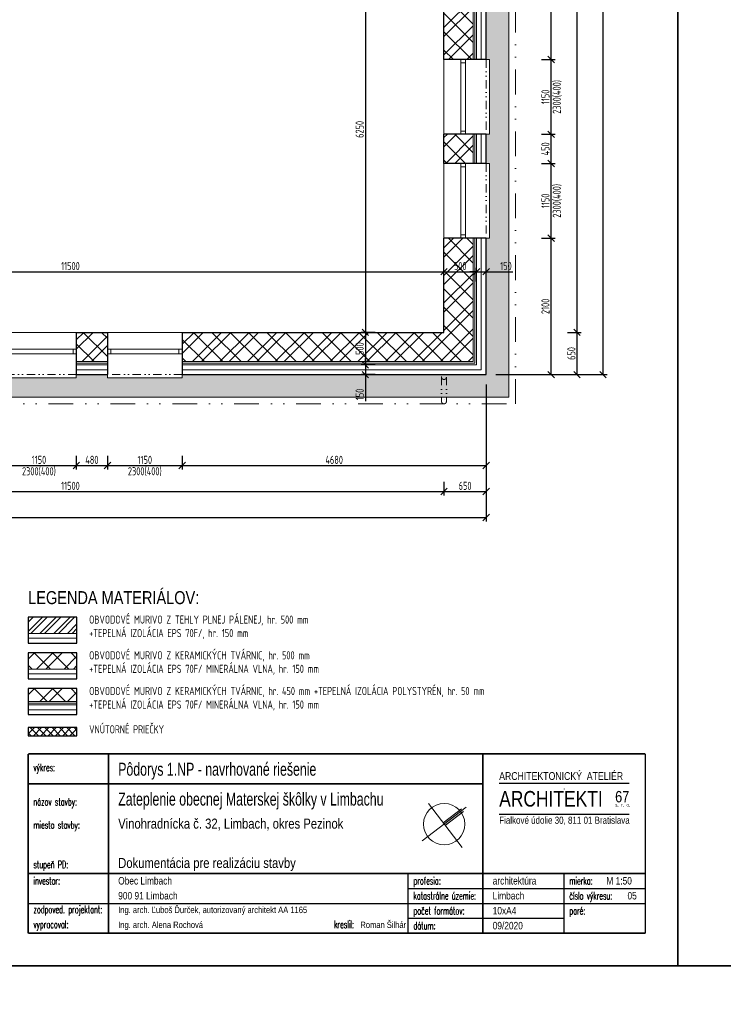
# Model space of a CAD drawing. Header units: millimetres. Extents: x -66400 to 220000, y -39950 to 48800.
# Tile 17 of 48: x 38969 to 49800, y -9844 to 5314. Entities that reach past the tile are written whole.
import ezdxf

# ---------------------------------------------------------------- set-up
doc = ezdxf.new("R2010")
doc.units = ezdxf.units.MM
doc.linetypes.add('DIVIDE', pattern=[31.75, 12.7, -6.35, 0, -6.35, 0, -6.35])
doc.layers.get('Defpoints').update_dxf_attribs({"color": 161})
for name, color, linetype, lineweight in [('A koty', 7, 'Continuous', 5), ('A nad', 7, 'DIVIDE', 9), ('A okná-dvere', 144, 'Continuous', 9), ('A steny', 30, 'Continuous', 30), ('A tenkeciary', 8, 'Continuous', 9), ('A tepel.izolacia', 7, 'BATTING', 5), ('stamp', 1, 'Continuous', 5)]:
    doc.layers.add(name, color=color, linetype=linetype, lineweight=lineweight)
doc.layers.add('A srafy', color=7, linetype='Continuous', lineweight=5, true_color=0x7a7a7a)
doc.styles.add('ARIAL', font='arial.ttf', dxfattribs={"height": 2})
doc.styles.add('ISOCP', font='isocp.shx', dxfattribs={"width": 0.8})
doc.styles.add('SIM', font='simplex.shx', dxfattribs={"width": 0.6, "height": 250})
doc.styles.add('TUCNE', font='txt', dxfattribs={"width": 0.7, "height": 600})
doc.linetypes.add('BATTING', pattern='A,0.00254,-2.54,[134,ltypeshp.shx,S=2.54,R=0,X=-2.54,Y=0],-5.08,[134,ltypeshp.shx,S=2.54,R=180,X=2.54,Y=0],-2.54', length=10.16254)
doc.dimstyles.new('50', dxfattribs={"dimscale": 50, "dimtxt": 2.5, "dimasz": 2, "dimexe": 1.25, "dimexo": 3, "dimgap": 0.5, "dimtad": 1, "dimdec": 0, "dimrnd": 5, "dimtxsty": 'ISOCP', "dimblk": 'OBLIQUE', "dimcen": 1.4, "dimclrd": 256, "dimclre": 256, "dimclrt": 256, "dimadec": 0, "dimazin": 0, "dimtfac": 1, "dimtdec": 0, "dimtix": 1, "dimtmove": 2, "dimatfit": 0, "dimfxl": 0, "dimarcsym": 0})
pattern_1 = [(45, (1e-11, 0), (-212.132, 212.132), []), (45, (141.42, 0), (-212.132, 212.132), []), (135, (1e-11, 0), (-141.42136, -141.42136), [])]

# ---------------------------------------------------------------- blocks, each defined once
blk = doc.blocks.new('_Oblique')
at = {"color": 0, "linetype": 'ByBlock', "lineweight": -2}
blk.add_line((-0.5, -0.5), (0.5, 0.5), dxfattribs=at)
blk = doc.blocks.new('*D243')
at = {"layer": 'A koty', "lineweight": -2, "transparency": 16777216}
for p, q in [((38690, -1400), (38690, -1612.5)), ((39840, -1400), (39840, -1612.5)), ((38690, -1550), (39840, -1550))]:
    blk.add_line(p, q, dxfattribs=at)
at = {"layer": 'Defpoints', "color": 0, "transparency": 16777216}
for p in [(38690, -150), (39840, -150), (39840, -1550)]:
    blk.add_point(p, dxfattribs=at)
at = {"layer": 'A koty', "lineweight": -2, "transparency": 16777216, "xscale": 100, "yscale": 100, "zscale": 100, "rotation": 180}
blk.add_blockref('_Oblique', (38690, -1550), dxfattribs=at)
at = {"layer": 'A koty', "lineweight": -2, "transparency": 16777216, "xscale": 100, "yscale": 100, "zscale": 100}
blk.add_blockref('_Oblique', (39840, -1550), dxfattribs=at)
at = {"layer": 'A koty', "transparency": 16777216, "char_height": 125, "attachment_point": 5, "style": 'ISOCP'}
for s, insert in [('1150', (39265, -1462.5)), ('2300(400)', (39265, -1643.75))]:
    blk.add_mtext(s, dxfattribs=dict(at, insert=insert))
blk = doc.blocks.new('*D244')
at = {"layer": 'A koty', "lineweight": -2, "transparency": 16777216}
for p, q in [((39840, -1400), (39840, -1612.5)), ((40320, -1400), (40320, -1612.5)), ((39840, -1550), (40320, -1550))]:
    blk.add_line(p, q, dxfattribs=at)
at = {"layer": 'Defpoints', "color": 0, "transparency": 16777216}
for p in [(39840, -150), (40320, -150), (40320, -1550)]:
    blk.add_point(p, dxfattribs=at)
at = {"layer": 'A koty', "lineweight": -2, "transparency": 16777216, "xscale": 100, "yscale": 100, "zscale": 100, "rotation": 180}
blk.add_blockref('_Oblique', (39840, -1550), dxfattribs=at)
at = {"layer": 'A koty', "lineweight": -2, "transparency": 16777216, "xscale": 100, "yscale": 100, "zscale": 100}
blk.add_blockref('_Oblique', (40320, -1550), dxfattribs=at)
at = {"layer": 'A koty', "transparency": 16777216, "insert": (40080, -1462.5), "char_height": 125, "attachment_point": 5, "style": 'ISOCP'}
blk.add_mtext('480', dxfattribs=at)
blk = doc.blocks.new('*D245')
at = {"layer": 'A koty', "lineweight": -2, "transparency": 16777216}
for p, q in [((40320, -1400), (40320, -1612.5)), ((41470, -1400), (41470, -1612.5)), ((40320, -1550), (41470, -1550))]:
    blk.add_line(p, q, dxfattribs=at)
at = {"layer": 'Defpoints', "color": 0, "transparency": 16777216}
for p in [(40320, -150), (41470, -150), (41470, -1550)]:
    blk.add_point(p, dxfattribs=at)
at = {"layer": 'A koty', "lineweight": -2, "transparency": 16777216, "xscale": 100, "yscale": 100, "zscale": 100, "rotation": 180}
blk.add_blockref('_Oblique', (40320, -1550), dxfattribs=at)
at = {"layer": 'A koty', "lineweight": -2, "transparency": 16777216, "xscale": 100, "yscale": 100, "zscale": 100}
blk.add_blockref('_Oblique', (41470, -1550), dxfattribs=at)
at = {"layer": 'A koty', "transparency": 16777216, "char_height": 125, "attachment_point": 5, "style": 'ISOCP'}
for s, insert in [('1150', (40895, -1462.5)), ('2300(400)', (40895, -1643.75))]:
    blk.add_mtext(s, dxfattribs=dict(at, insert=insert))
blk = doc.blocks.new('*D246')
at = {"layer": 'A koty', "lineweight": -2, "transparency": 16777216}
for p, q in [((41470, -1400), (41470, -1612.5)), ((46150, -1400), (46150, -1612.5)), ((41470, -1550), (46150, -1550))]:
    blk.add_line(p, q, dxfattribs=at)
at = {"layer": 'Defpoints', "color": 0, "transparency": 16777216}
for p in [(41470, -150), (46150, -150), (46150, -1550)]:
    blk.add_point(p, dxfattribs=at)
at = {"layer": 'A koty', "lineweight": -2, "transparency": 16777216, "xscale": 100, "yscale": 100, "zscale": 100, "rotation": 180}
blk.add_blockref('_Oblique', (41470, -1550), dxfattribs=at)
at = {"layer": 'A koty', "lineweight": -2, "transparency": 16777216, "xscale": 100, "yscale": 100, "zscale": 100}
blk.add_blockref('_Oblique', (46150, -1550), dxfattribs=at)
at = {"layer": 'A koty', "transparency": 16777216, "insert": (43810, -1462.5), "char_height": 125, "attachment_point": 5, "style": 'ISOCP'}
blk.add_mtext('4680', dxfattribs=at)
blk = doc.blocks.new('*D249')
at = {"layer": 'A koty', "lineweight": -2, "transparency": 16777216}
for p, q in [((34000, -1800), (34000, -2012.5)), ((45500, -1800), (45500, -2012.5)), ((34000, -1950), (45500, -1950))]:
    blk.add_line(p, q, dxfattribs=at)
at = {"layer": 'Defpoints', "color": 0, "transparency": 16777216}
for p in [(45500, 500), (34000, 0), (45500, -1950)]:
    blk.add_point(p, dxfattribs=at)
at = {"layer": 'A koty', "lineweight": -2, "transparency": 16777216, "xscale": 100, "yscale": 100, "zscale": 100, "rotation": 180}
blk.add_blockref('_Oblique', (34000, -1950), dxfattribs=at)
at = {"layer": 'A koty', "lineweight": -2, "transparency": 16777216, "xscale": 100, "yscale": 100, "zscale": 100}
blk.add_blockref('_Oblique', (45500, -1950), dxfattribs=at)
at = {"layer": 'A koty', "transparency": 16777216, "insert": (39750, -1862.5), "char_height": 125, "attachment_point": 5, "style": 'ISOCP'}
blk.add_mtext('11500', dxfattribs=at)
blk = doc.blocks.new('*D250')
at = {"layer": 'A koty', "lineweight": -2, "transparency": 16777216}
for p, q in [((45500, -1800), (45500, -2012.5)), ((46150, -1800), (46150, -2012.5)), ((45500, -1950), (46150, -1950))]:
    blk.add_line(p, q, dxfattribs=at)
at = {"layer": 'Defpoints', "color": 0, "transparency": 16777216}
for p in [(45500, 500), (46150, -150), (46150, -1950)]:
    blk.add_point(p, dxfattribs=at)
at = {"layer": 'A koty', "lineweight": -2, "transparency": 16777216, "xscale": 100, "yscale": 100, "zscale": 100, "rotation": 180}
blk.add_blockref('_Oblique', (45500, -1950), dxfattribs=at)
at = {"layer": 'A koty', "lineweight": -2, "transparency": 16777216, "xscale": 100, "yscale": 100, "zscale": 100}
blk.add_blockref('_Oblique', (46150, -1950), dxfattribs=at)
at = {"layer": 'A koty', "transparency": 16777216, "insert": (45825, -1862.5), "char_height": 125, "attachment_point": 5, "style": 'ISOCP'}
blk.add_mtext('650', dxfattribs=at)
blk = doc.blocks.new('*D251')
at = {"layer": 'A koty', "lineweight": -2, "transparency": 16777216}
for p, q in [((-150, -300), (-150, -2412)), ((46149, -300), (46149, -2412)), ((-150, -2350), (46149, -2350))]:
    blk.add_line(p, q, dxfattribs=at)
at = {"layer": 'Defpoints', "color": 0, "transparency": 16777216}
for p in [(-150, -150), (46149, -150), (46149, -2350)]:
    blk.add_point(p, dxfattribs=at)
at = {"layer": 'A koty', "lineweight": -2, "transparency": 16777216, "xscale": 100, "yscale": 100, "zscale": 100, "rotation": 180}
blk.add_blockref('_Oblique', (-150, -2350), dxfattribs=at)
at = {"layer": 'A koty', "lineweight": -2, "transparency": 16777216, "xscale": 100, "yscale": 100, "zscale": 100}
blk.add_blockref('_Oblique', (46149, -2350), dxfattribs=at)
at = {"layer": 'A koty', "transparency": 16777216, "insert": (22925, -2262), "char_height": 125, "attachment_point": 5, "style": 'ISOCP'}
blk.add_mtext('46300', dxfattribs=at)
blk = doc.blocks.new('*D261')
at = {"layer": 'A koty', "lineweight": -2, "transparency": 16777216}
for p, q in [((34000, 1284), (34000, 1496)), ((34000, 1434), (45500, 1434)), ((45500, 1284), (45500, 1496))]:
    blk.add_line(p, q, dxfattribs=at)
at = {"layer": 'Defpoints', "color": 0, "transparency": 16777216}
for p in [(45500, 1434), (34000, 500), (45500, 500)]:
    blk.add_point(p, dxfattribs=at)
at = {"layer": 'A koty', "lineweight": -2, "transparency": 16777216, "xscale": 100, "yscale": 100, "zscale": 100, "rotation": 180}
blk.add_blockref('_Oblique', (34000, 1434), dxfattribs=at)
at = {"layer": 'A koty', "lineweight": -2, "transparency": 16777216, "xscale": 100, "yscale": 100, "zscale": 100}
blk.add_blockref('_Oblique', (45500, 1434), dxfattribs=at)
at = {"layer": 'A koty', "transparency": 16777216, "insert": (39750, 1521), "char_height": 125, "attachment_point": 5, "style": 'ISOCP'}
blk.add_mtext('11500', dxfattribs=at)
blk = doc.blocks.new('*D262')
at = {"layer": 'A koty', "lineweight": -2, "transparency": 16777216}
for p, q in [((45500, 1284), (45500, 1496)), ((45500, 1434), (46000, 1434)), ((46000, 1284), (46000, 1496))]:
    blk.add_line(p, q, dxfattribs=at)
at = {"layer": 'Defpoints', "color": 0, "transparency": 16777216}
for p in [(46000, 1434), (45500, 500), (46000, 0)]:
    blk.add_point(p, dxfattribs=at)
at = {"layer": 'A koty', "lineweight": -2, "transparency": 16777216, "xscale": 100, "yscale": 100, "zscale": 100, "rotation": 180}
blk.add_blockref('_Oblique', (45500, 1434), dxfattribs=at)
at = {"layer": 'A koty', "lineweight": -2, "transparency": 16777216, "xscale": 100, "yscale": 100, "zscale": 100}
blk.add_blockref('_Oblique', (46000, 1434), dxfattribs=at)
at = {"layer": 'A koty', "transparency": 16777216, "insert": (45750, 1521), "char_height": 125, "attachment_point": 5, "style": 'ISOCP'}
blk.add_mtext('500', dxfattribs=at)
blk = doc.blocks.new('_PECIATKA')
for p, q in [((145, 46.2), (185, 46.2)), ((165.05, 44.51), (165.05, 44.41)), ((145, 36.7), (185, 36.7)), ((117, 0), (117, 18.4)), ((165, 0), (165, 18.4)), ((117, 13.8), (190, 13.8)), ((0, 9.2), (190, 9.2)), ((117, 4.6), (165, 4.6))]:
    blk.add_line(p, q)
at = {"const_width": 0.5}
for points in [[(0, 55.2), (190, 55.2)], [(0, 0), (0, 55.2)], [(24.7, 0), (24.7, 55.2)], [(140, 0), (140, 55.2)], [(190, 0), (190, 55.2)], [(0, 46), (140, 46)], [(0, 18.4), (190, 18.4)], [(0, 0), (190, 0)]]:
    blk.add_lwpolyline(points, dxfattribs=at)
for s, height, style, width, p in [('výkres:', 2.3, 'SIM', 0.6, (1.6, 49.9)), ('ARCHITEKTONICKÝ  ATELIÉR', 2.4, 'ARIAL', 0.8, (145, 47.2)), ('ARCHITEKTI ', 4.8, 'ARIAL', 0.8, (145, 39)), ('67', 3.5, 'ARIAL', 0.8, (180.7, 40.3)), ('názov stavby:', 2.3, 'SIM', 0.6, (1.6, 39.3)), ('s.  r.  o.', 1, 'ARIAL', 0.8, (180.7, 39)), ('miesto stavby:', 2.3, 'SIM', 0.6, (1.6, 32.2)), ('Fialkové údolie 30, 811 01 Bratislava', 2.2, 'ARIAL', 0.8, (145, 33.7)), ('stupeň PD:', 2.3, 'SIM', 0.6, (1.6, 20)), ('investor:', 2.3, 'SIM', 0.6, (1.6, 15)), ('profesia:', 2.3, 'SIM', 0.6, (118.6, 15)), ('mierka:', 2.3, 'SIM', 0.6, (166.6, 15)), ('katastrálne územie:', 2.3, 'SIM', 0.6, (118.6, 10.4)), ('číslo výkresu:', 2.3, 'SIM', 0.6, (166.6, 10.4)), ('zodpoved. projektant: ', 2.3, 'SIM', 0.6, (1.6, 6.2)), ('počet formátov:', 2.3, 'SIM', 0.6, (118.6, 5.8)), ('paré:', 2.3, 'SIM', 0.6, (166.6, 5.8)), ('vypracoval:', 2.3, 'SIM', 0.6, (1.6, 1.6)), ('kreslil:', 2.3, 'SIM', 0.6, (94.16, 1.6)), ('dátum:', 2.3, 'SIM', 0.6, (118.6, 1.2))]:
    blk.add_text(s, height=height, dxfattribs=dict(style=style, width=width)).set_placement(p)
at = {"layer": 'stamp', "color": 7}
for s, height, style, width, p in [('Zateplenie obecnej Materskej škôlky v Limbachu', 4, 'TUCNE', 0.71, (27.7, 39.3)), ('Vinohradnícka č. 32, Limbach, okres Pezinok', 3.1, 'ARIAL', 0.8, (27.7, 32.2)), ('Dokumentácia pre realizáciu stavby', 3.1, 'ARIAL', 0.8, (27.7, 20.09)), ('Obec Limbach', 2.3, 'ARIAL', 0.8, (27.7, 15)), ('900 91 Limbach', 2.3, 'ARIAL', 0.8, (27.7, 10.4)), ('Limbach', 2.3, 'ARIAL', 0.8, (143, 10.4)), ('Ing. arch. Ľuboš Ďurček, autorizovaný architekt AA 1165 ', 2, 'ARIAL', 0.8, (27.7, 6.2)), ('Ing. arch. Alena Rochová', 2, 'ARIAL', 0.8, (27.7, 1.6)), ('Roman Šilhár', 2, 'ARIAL', 0.8, (102.26, 1.6))]:
    blk.add_text(s, height=height, dxfattribs=dict(at, style=style, width=width)).set_placement(p)
blk = doc.blocks.new('*D369')
at = {"layer": 'A koty', "lineweight": -2, "transparency": 16777216}
for p, q in [((44440, 6750), (44228, 6750)), ((44290, 6750), (44290, 500)), ((44440, 500), (44228, 500))]:
    blk.add_line(p, q, dxfattribs=at)
at = {"layer": 'Defpoints', "color": 0, "transparency": 16777216}
for p in [(45500, 6750), (44290, 500), (45500, 500)]:
    blk.add_point(p, dxfattribs=at)
at = {"layer": 'A koty', "lineweight": -2, "transparency": 16777216, "xscale": 100, "yscale": 100, "zscale": 100}
for p, rotation in [((44290, 6750), 90), ((44290, 500), 270)]:
    blk.add_blockref('_Oblique', p, dxfattribs=dict(at, rotation=rotation))
at = {"layer": 'A koty', "transparency": 16777216, "insert": (44202, 3625), "char_height": 125, "attachment_point": 5, "rotation": 90, "style": 'ISOCP'}
blk.add_mtext('6250', dxfattribs=at)
blk = doc.blocks.new('*D201')
at = {"layer": 'A koty', "lineweight": -2, "transparency": 16777216}
for p, q in [((44440, 500), (44227.5, 500)), ((44290, 500), (44290, 0)), ((44440, 0), (44227.5, 0))]:
    blk.add_line(p, q, dxfattribs=at)
at = {"layer": 'Defpoints', "color": 0, "transparency": 16777216}
for p in [(45500, 500), (46000, 0), (44290, 0)]:
    blk.add_point(p, dxfattribs=at)
at = {"layer": 'A koty', "lineweight": -2, "transparency": 16777216, "xscale": 100, "yscale": 100, "zscale": 100}
for p, rotation in [((44290, 500), 90), ((44290, 0), 270)]:
    blk.add_blockref('_Oblique', p, dxfattribs=dict(at, rotation=rotation))
at = {"layer": 'A koty', "transparency": 16777216, "insert": (44202.5, 250), "char_height": 125, "attachment_point": 5, "rotation": 90, "style": 'ISOCP'}
blk.add_mtext('500', dxfattribs=at)
blk = doc.blocks.new('*D370')
at = {"layer": 'A koty', "lineweight": -2, "transparency": 16777216}
for p, q in [((46999, 1950), (47212, 1950)), ((47149, -150), (47149, 1950)), ((46999, -150), (47212, -150))]:
    blk.add_line(p, q, dxfattribs=at)
at = {"layer": 'Defpoints', "color": 0, "transparency": 16777216}
for p in [(46150, 1950), (47149, 1950), (46149, -150)]:
    blk.add_point(p, dxfattribs=at)
at = {"layer": 'A koty', "lineweight": -2, "transparency": 16777216, "xscale": 100, "yscale": 100, "zscale": 100}
for p, rotation in [((47149, 1950), 90), ((47149, -150), 270)]:
    blk.add_blockref('_Oblique', p, dxfattribs=dict(at, rotation=rotation))
at = {"layer": 'A koty', "transparency": 16777216, "insert": (47062, 900), "char_height": 125, "attachment_point": 5, "rotation": 90, "style": 'ISOCP'}
blk.add_mtext('2100', dxfattribs=at)
blk = doc.blocks.new('*D371')
at = {"layer": 'A koty', "lineweight": -2, "transparency": 16777216}
for p, q in [((46999, 3100), (47212, 3100)), ((47149, 1950), (47149, 3100)), ((46999, 1950), (47212, 1950))]:
    blk.add_line(p, q, dxfattribs=at)
at = {"layer": 'Defpoints', "color": 0, "transparency": 16777216}
for p in [(46150, 3100), (47149, 3100), (46150, 1950)]:
    blk.add_point(p, dxfattribs=at)
at = {"layer": 'A koty', "lineweight": -2, "transparency": 16777216, "xscale": 100, "yscale": 100, "zscale": 100}
for p, rotation in [((47149, 3100), 90), ((47149, 1950), 270)]:
    blk.add_blockref('_Oblique', p, dxfattribs=dict(at, rotation=rotation))
at = {"layer": 'A koty', "transparency": 16777216, "char_height": 125, "attachment_point": 5, "rotation": 90, "style": 'ISOCP'}
for s, insert in [('2300(400)', (47243, 2525)), ('1150', (47062, 2525))]:
    blk.add_mtext(s, dxfattribs=dict(at, insert=insert))
blk = doc.blocks.new('*D372')
at = {"layer": 'A koty', "lineweight": -2, "transparency": 16777216}
for p, q in [((46999, 3550), (47212, 3550)), ((47149, 3100), (47149, 3550)), ((46999, 3100), (47212, 3100))]:
    blk.add_line(p, q, dxfattribs=at)
at = {"layer": 'Defpoints', "color": 0, "transparency": 16777216}
for p in [(46150, 3550), (47149, 3550), (46150, 3100)]:
    blk.add_point(p, dxfattribs=at)
at = {"layer": 'A koty', "lineweight": -2, "transparency": 16777216, "xscale": 100, "yscale": 100, "zscale": 100}
for p, rotation in [((47149, 3550), 90), ((47149, 3100), 270)]:
    blk.add_blockref('_Oblique', p, dxfattribs=dict(at, rotation=rotation))
at = {"layer": 'A koty', "transparency": 16777216, "insert": (47062, 3325), "char_height": 125, "attachment_point": 5, "rotation": 90, "style": 'ISOCP'}
blk.add_mtext('450', dxfattribs=at)
blk = doc.blocks.new('*D373')
at = {"layer": 'A koty', "lineweight": -2, "transparency": 16777216}
for p, q in [((46999, 4700), (47212, 4700)), ((47149, 3550), (47149, 4700)), ((46999, 3550), (47212, 3550))]:
    blk.add_line(p, q, dxfattribs=at)
at = {"layer": 'Defpoints', "color": 0, "transparency": 16777216}
for p in [(46150, 4700), (47149, 4700), (46150, 3550)]:
    blk.add_point(p, dxfattribs=at)
at = {"layer": 'A koty', "lineweight": -2, "transparency": 16777216, "xscale": 100, "yscale": 100, "zscale": 100}
for p, rotation in [((47149, 4700), 90), ((47149, 3550), 270)]:
    blk.add_blockref('_Oblique', p, dxfattribs=dict(at, rotation=rotation))
at = {"layer": 'A koty', "transparency": 16777216, "char_height": 125, "attachment_point": 5, "rotation": 90, "style": 'ISOCP'}
for s, insert in [('2300(400)', (47243, 4125)), ('1150', (47062, 4125))]:
    blk.add_mtext(s, dxfattribs=dict(at, insert=insert))
blk = doc.blocks.new('*D374')
at = {"layer": 'A koty', "lineweight": -2, "transparency": 16777216}
for p, q in [((46999, 7500), (47212, 7500)), ((47149, 4700), (47149, 7500)), ((46999, 4700), (47212, 4700))]:
    blk.add_line(p, q, dxfattribs=at)
at = {"layer": 'Defpoints', "color": 0, "transparency": 16777216}
for p in [(46150, 7500), (47149, 7500), (46150, 4700)]:
    blk.add_point(p, dxfattribs=at)
at = {"layer": 'A koty', "lineweight": -2, "transparency": 16777216, "xscale": 100, "yscale": 100, "zscale": 100}
for p, rotation in [((47149, 7500), 90), ((47149, 4700), 270)]:
    blk.add_blockref('_Oblique', p, dxfattribs=dict(at, rotation=rotation))
at = {"layer": 'A koty', "transparency": 16777216, "insert": (47062, 6100), "char_height": 125, "attachment_point": 5, "rotation": 90, "style": 'ISOCP'}
blk.add_mtext('2800', dxfattribs=at)
blk = doc.blocks.new('*D210')
at = {"layer": 'A koty', "lineweight": -2, "transparency": 16777216}
for p, q in [((47399, 500), (47612, 500)), ((47549, -150), (47549, 500)), ((47399, -150), (47612, -150))]:
    blk.add_line(p, q, dxfattribs=at)
at = {"layer": 'Defpoints', "color": 0, "transparency": 16777216}
for p in [(45500, 500), (47549, 500), (46149, -150)]:
    blk.add_point(p, dxfattribs=at)
at = {"layer": 'A koty', "lineweight": -2, "transparency": 16777216, "xscale": 100, "yscale": 100, "zscale": 100}
for p, rotation in [((47549, 500), 90), ((47549, -150), 270)]:
    blk.add_blockref('_Oblique', p, dxfattribs=dict(at, rotation=rotation))
at = {"layer": 'A koty', "transparency": 16777216, "insert": (47462, 175), "char_height": 125, "attachment_point": 5, "rotation": 90, "style": 'ISOCP'}
blk.add_mtext('650', dxfattribs=at)
blk = doc.blocks.new('*D381')
at = {"layer": 'A koty', "lineweight": -2, "transparency": 16777216}
for p, q in [((47399, 13500), (47612, 13500)), ((47549, 500), (47549, 13500)), ((47399, 500), (47612, 500))]:
    blk.add_line(p, q, dxfattribs=at)
at = {"layer": 'Defpoints', "color": 0, "transparency": 16777216}
for p in [(45500, 13500), (47549, 13500), (45500, 500)]:
    blk.add_point(p, dxfattribs=at)
at = {"layer": 'A koty', "lineweight": -2, "transparency": 16777216, "xscale": 100, "yscale": 100, "zscale": 100}
for p, rotation in [((47549, 13500), 90), ((47549, 500), 270)]:
    blk.add_blockref('_Oblique', p, dxfattribs=dict(at, rotation=rotation))
at = {"layer": 'A koty', "transparency": 16777216, "insert": (47462, 7000), "char_height": 125, "attachment_point": 5, "rotation": 90, "style": 'ISOCP'}
blk.add_mtext('13000', dxfattribs=at)
blk = doc.blocks.new('*D211')
at = {"layer": 'A koty', "lineweight": -2, "transparency": 16777216}
for p, q in [((46300, 14150), (48012, 14150)), ((47949, -150), (47949, 14150)), ((46299, -150), (48012, -150))]:
    blk.add_line(p, q, dxfattribs=at)
at = {"layer": 'Defpoints', "color": 0, "transparency": 16777216}
for p in [(46150, 14150), (47949, 14150), (46149, -150)]:
    blk.add_point(p, dxfattribs=at)
at = {"layer": 'A koty', "lineweight": -2, "transparency": 16777216, "xscale": 100, "yscale": 100, "zscale": 100}
for p, rotation in [((47949, 14150), 90), ((47949, -150), 270)]:
    blk.add_blockref('_Oblique', p, dxfattribs=dict(at, rotation=rotation))
at = {"layer": 'A koty', "transparency": 16777216, "insert": (47862, 7000), "char_height": 125, "attachment_point": 5, "rotation": 90, "style": 'ISOCP'}
blk.add_mtext('14300', dxfattribs=at)
blk = doc.blocks.new('*D386')
at = {"layer": 'A koty', "lineweight": -2, "transparency": 16777216}
for p, q in [((44290, 0), (44290, 100)), ((44440, 0), (44228, 0)), ((44440, -150), (44228, -150)), ((44290, 0), (44290, -150)), ((44290, -150), (44290, -560))]:
    blk.add_line(p, q, dxfattribs=at)
at = {"layer": 'Defpoints', "color": 0, "transparency": 16777216}
for p in [(46000, 0), (44290, -150), (46149, -150)]:
    blk.add_point(p, dxfattribs=at)
at = {"layer": 'A koty', "lineweight": -2, "transparency": 16777216, "xscale": 100, "yscale": 100, "zscale": 100}
for p, rotation in [((44290, 0), 270), ((44290, -150), 90)]:
    blk.add_blockref('_Oblique', p, dxfattribs=dict(at, rotation=rotation))
at = {"layer": 'A koty', "transparency": 16777216, "insert": (44203, -455), "char_height": 125, "attachment_point": 5, "rotation": 90, "style": 'ISOCP'}
blk.add_mtext('150', dxfattribs=at)
blk = doc.blocks.new('*D392')
at = {"layer": 'A koty', "lineweight": -2, "transparency": 16777216}
for p, q in [((46000, 1434), (45900, 1434)), ((46000, 1284), (46000, 1496)), ((46000, 1434), (46150, 1434)), ((46150, 1284), (46150, 1496)), ((46150, 1434), (46560, 1434))]:
    blk.add_line(p, q, dxfattribs=at)
at = {"layer": 'Defpoints', "color": 0, "transparency": 16777216}
for p in [(46150, 1434), (46000, 0), (46150, -150)]:
    blk.add_point(p, dxfattribs=at)
at = {"layer": 'A koty', "lineweight": -2, "transparency": 16777216, "xscale": 100, "yscale": 100, "zscale": 100}
blk.add_blockref('_Oblique', (46000, 1434), dxfattribs=at)
at = {"layer": 'A koty', "lineweight": -2, "transparency": 16777216, "xscale": 100, "yscale": 100, "zscale": 100, "rotation": 180}
blk.add_blockref('_Oblique', (46150, 1434), dxfattribs=at)
at = {"layer": 'A koty', "transparency": 16777216, "insert": (46455, 1521), "char_height": 125, "attachment_point": 5, "style": 'ISOCP'}
blk.add_mtext('150', dxfattribs=at)

msp = doc.modelspace()

# ---------------------------------------------------------------- hatches: boundary and pattern name
at = {"layer": 'A srafy'}
h = msp.add_hatch(dxfattribs=at)
h.set_pattern_fill('DLAZBA2', color=256)
h.set_pattern_definition([(0, (0, 0), (0, 100), []), (90, (0, 0), (-100, 100), [100, -100])])
h.paths.add_polyline_path([(46500, 14500), (42500, 14500), (42500, 14150), (46150, 14150), (46150, 12750), (46200, 12750), (46200, 11900), (46150, 11900), (46150, 9650), (46200, 9650), (46200, 8800), (46150, 8800), (46150, 8350), (46200, 8350), (46200, 7500), (46150, 7500), (46150, 4700), (46200, 4700), (46200, 3550), (46150, 3550), (46150, 3100), (46200, 3100), (46200, 1950), (46150, 1950), (46150, -150), (41470, -150), (41470, -200), (40320, -200), (40320, -150), (39840, -150), (39840, -200), (38690, -200), (38690, -150), (38210, -150), (38210, -200), (37060, -200), (37060, -150), (36580, -150), (36580, -200), (35430, -200), (35430, -150), (34000, -150), (34000, -500), (46500, -500)])
h = msp.add_hatch(dxfattribs=at)
h.set_pattern_fill('ZDIVO-STR_PEV', color=256, scale=100)
h.set_pattern_definition(pattern_1)
h.paths.add_polyline_path([(45500, 9650), (45950, 9650), (45950, 11900), (45500, 11900), (45500, 11000), (45500, 10900)])
h.paths.add_polyline_path([(45950, 8800), (45500, 8800), (45500, 8350), (45950, 8350)])
h.paths.add_polyline_path([(45950, 7500), (45500, 7500), (45500, 7000), (45500, 6750), (45500, 4700), (45950, 4700)])
h.paths.add_polyline_path([(45500, 3100), (45950, 3100), (45950, 3550), (45500, 3550)])
h.paths.add_polyline_path([(45950, 1950), (45500, 1950), (45500, 500), (41470, 500), (41470, 50), (45950, 50)])
h = msp.add_hatch(dxfattribs=at)
h.set_pattern_fill('ZDIVO-STR_PEV', color=256, scale=100)
h.set_pattern_definition(pattern_1)
h.paths.add_polyline_path([(40320, 50), (40320, 500), (39840, 500), (39840, 50)])
h.paths.add_polyline_path([(38210, 500), (38210, 50), (38690, 50), (38690, 500)])
h.paths.add_polyline_path([(37060, 500), (36580, 500), (36580, 50), (37060, 50)])
h.paths.add_polyline_path([(34000, 500), (34000, 50), (35430, 50), (35430, 500)])
h = msp.add_hatch(dxfattribs=at)
h.set_pattern_fill('ZDIVO-OBECNE', color=256, scale=50)
h.set_pattern_definition([(45, (34000, 10950), (-106.066, 106.066), []), (45, (34070.71, 10950), (-106.066, 106.066), [])])
h.paths.add_polyline_path([(39850, -4133.6), (39850, -3883.6), (39100, -3883.6), (39100, -4133.6)])
h = msp.add_hatch(dxfattribs=at)
h.set_pattern_fill('ZDIVO-STR_PEV', color=256, scale=100)
h.set_pattern_definition([(45, (43154.27, 32334.13), (-212.132, 212.132), []), (45, (43295.7, 32334.13), (-212.132, 212.132), []), (135, (43154.27, 32334.13), (-141.4214, -141.4214), [])])
h.paths.add_polyline_path([(39850, -4683.6), (39850, -4433.6), (39100, -4433.6), (39100, -4683.6)])
h = msp.add_hatch(dxfattribs=at)
h.set_pattern_fill('ZDIVO-STR_PEV', color=256, scale=100)
h.set_pattern_definition([(45, (43154.27, 31784.13), (-212.132, 212.132), []), (45, (43295.7, 31784.13), (-212.132, 212.132), []), (135, (43154.27, 31784.13), (-141.4214, -141.4214), [])])
h.paths.add_polyline_path([(39850, -5183.6), (39850, -4983.6), (39100, -4983.6), (39100, -5183.6)])
h = msp.add_hatch(dxfattribs=at)
h.set_pattern_fill('ANSI37', color=256, scale=25)
h.set_pattern_definition([(45, (26534.825, -1854.03), (-56.1266, 56.1266), []), (135, (26534.825, -1854.03), (-56.1266, -56.1266), [])])
h.paths.add_polyline_path([(39100, -5583.6), (39100, -5708.6), (39850, -5708.6), (39850, -5583.6)])
at = {"layer": 'stamp'}
h = msp.add_hatch(color=256, dxfattribs=at)
h.paths.add_polyline_path([(45756.2, -6877.8, 0.0196785), (45740.2, -6858.5), (45488.3, -7050.8), (45503.4, -7070.7)])
h.paths.add_polyline_path([(45770.6, -6898.2, 0.0196785), (45756.2, -6877.8), (45503.4, -7070.7), (45518.6, -7090.6)])
h.paths.add_polyline_path([(45802, -6874.3, 0.0175058), (45787.5, -6853.9), (45756.2, -6877.8, -0.0196785), (45770.6, -6898.2)])
h.paths.add_polyline_path([(45787.5, -6853.9, 0.0175058), (45771.6, -6834.5), (45740.2, -6858.5, -0.0196785), (45756.2, -6877.8)])

# ---------------------------------------------------------------- linework, layer by layer
at = {"layer": 'A nad', "ltscale": 10}
for p, q in [((46150, 4700), (46150, 3550)), ((46150, 3100), (46150, 1950)), ((39840, -150), (38690, -150)), ((41470, -150), (40320, -150)), ((45462.5, -187.5), (45462.5, -562.5)), ((45537.5, -187.5), (45537.5, -562.5))]:
    msp.add_line(p, q, dxfattribs=at)
at = {"layer": 'A nad', "ltscale": 30}
msp.add_lwpolyline([(46600, 14600), (38400, 14600), (38400, 11600), (-600, 11600), (-600, -600), (46600, -600)], close=True, dxfattribs=at)
at = {"layer": 'A nad', "ltscale": 10}
for centre in [(45500, -187.5), (45500, -562.5)]:
    msp.add_circle(centre, 37.5, dxfattribs=at)
at = {"layer": 'A okná-dvere'}
for points in [[(45760, 4650), (45760, 4700), (45830, 4700), (45830, 4650)], [(45830, 3600), (45830, 4650), (45760, 4650), (45760, 3600)], [(45760, 3550), (45760, 3600), (45830, 3600), (45830, 3550)], [(45760, 3050), (45760, 3100), (45830, 3100), (45830, 3050)], [(45830, 2000), (45830, 3050), (45760, 3050), (45760, 2000)], [(45760, 1950), (45760, 2000), (45830, 2000), (45830, 1950)], [(38740, 170), (39790, 170), (39790, 240), (38740, 240)], [(39790, 240), (39840, 240), (39840, 170), (39790, 170)], [(40320, 240), (40370, 240), (40370, 170), (40320, 170)], [(40370, 170), (41420, 170), (41420, 240), (40370, 240)], [(41420, 240), (41470, 240), (41470, 170), (41420, 170)]]:
    msp.add_lwpolyline(points, close=True, dxfattribs=at)
at = {"layer": 'A steny'}
for p, q in [((46150, 4700), (46150, 7500)), ((45500, 4700), (45500, 6750)), ((46150, 4700), (45500, 4700)), ((45500, 3100), (45500, 3550)), ((46150, 3550), (45500, 3550)), ((46150, 3100), (46150, 3550)), ((46150, 3100), (45500, 3100)), ((45500, 500), (45500, 1950)), ((46150, 1950), (45500, 1950)), ((46150, -150), (46150, 1950)), ((39840, 500), (40320, 500)), ((39840, 500), (39840, -150)), ((40320, 500), (40320, -150)), ((41470, 500), (45500, 500)), ((41470, 500), (41470, -150)), ((39840, -150), (40320, -150)), ((41470, -150), (46150, -150)), ((39100, -3883.6), (39100, -4283.6)), ((39100, -4283.6), (39850, -4283.6)), ((39100, -4433.6), (39100, -4833.6)), ((39100, -4833.6), (39850, -4833.6)), ((39100, -4983.6), (39100, -5383.6)), ((39100, -5383.6), (39850, -5383.6))]:
    msp.add_line(p, q, dxfattribs=at)
for points in [[(39850, -4283.6), (39850, -3883.6), (39100, -3883.6), (39100, -4283.6)], [(39850, -4833.6), (39850, -4433.6), (39100, -4433.6), (39100, -4833.6)], [(39850, -5383.6), (39850, -4983.6), (39100, -4983.6), (39100, -5383.6)]]:
    msp.add_lwpolyline(points, dxfattribs=at)
msp.add_lwpolyline([(39100, -5583.6), (39100, -5708.6), (39850, -5708.6), (39850, -5583.6)], close=True, dxfattribs=at)
at = {"layer": 'A tenkeciary'}
for p, q in [((46500, 14500), (46500, -500)), ((45950, 7500), (45950, 4700)), ((46000, 7500), (46000, 4700)), ((45500, 4700), (45500, 3550)), ((46200, 4700), (46150, 4700)), ((46200, 3550), (46200, 4700)), ((45950, 3550), (45950, 3100)), ((46000, 3100), (46000, 3550)), ((46150, 3550), (46200, 3550)), ((45500, 3100), (45500, 1950)), ((46200, 3100), (46150, 3100)), ((46200, 1950), (46200, 3100)), ((46150, 1950), (46200, 1950)), ((39840, 500), (38690, 500)), ((41470, 500), (40320, 500)), ((39840, 50), (40320, 50)), ((39840, 0), (40320, 0)), ((39840, -200), (39840, -150)), ((40320, -150), (40320, -200)), ((41470, -200), (41470, -150)), ((38690, -200), (39840, -200)), ((40320, -200), (41470, -200)), ((46500, -500), (34000, -500))]:
    msp.add_line(p, q, dxfattribs=at)
for points in [[(41470, 50), (45950, 50), (45950, 1950)], [(46000, 1950), (46000, 0), (41470, 0)], [(39850, -4133.6), (39100, -4133.6)], [(39850, -4683.6), (39100, -4683.6)], [(39100, -5183.6), (39850, -5183.6)], [(39850, -5233.6), (39100, -5233.6)]]:
    msp.add_lwpolyline(points, dxfattribs=at)
at = {"layer": 'A tepel.izolacia', "ltscale": 2.5}
for p, q in [((45975, 7500), (45975, 4700)), ((45975, 3550), (45975, 3100)), ((39840, 25), (40320, 25))]:
    msp.add_line(p, q, dxfattribs=at)
at = {"layer": 'A tepel.izolacia', "color": 20, "ltscale": 7, "true_color": 0xf0300a}
for p, q in [((46075, 4700), (46075, 7500)), ((46075, 3100), (46075, 3550)), ((39840, -75), (40320, -75))]:
    msp.add_line(p, q, dxfattribs=at)
at = {"layer": 'A tepel.izolacia', "ltscale": 2.5}
for points in [[(41470, 25), (45975, 25), (45975, 1950)], [(39100, -5208.6), (39850, -5208.6)]]:
    msp.add_lwpolyline(points, dxfattribs=at)
at = {"layer": 'A tepel.izolacia', "color": 20, "ltscale": 7, "true_color": 0xf0300a}
for points in [[(46075, 1950), (46075, -75), (41470, -75)], [(39850, -4208.6), (39100, -4208.6)], [(39850, -4758.6), (39100, -4758.6)], [(39850, -5308.6), (39100, -5308.6)]]:
    msp.add_lwpolyline(points, dxfattribs=at)
at = {"layer": 'Defpoints'}
for points in [[(-3400, 20450), (49100, 20450), (49100, -9250), (-3400, -9250)], [(49100, 20450), (80600, 20450), (80600, -9250), (49100, -9250)], [(-6650, -9250), (56350, -9250), (56350, -38950), (-6650, -38950)]]:
    msp.add_lwpolyline(points, close=True, dxfattribs=at)
at = {"layer": 'stamp'}
for p, q in [((45164.1, -7329.7), (45842.8, -6811.7)), ((45777.6, -7429.9), (45259.6, -6751.2)), ((45488.3, -7050.8), (45771.6, -6834.5)), ((45518.6, -7090.6), (45802, -6874.3)), ((45518.6, -7090.6), (45549.8, -7066.7))]:
    msp.add_line(p, q, dxfattribs=at)
msp.add_circle((45503.4, -7070.7), 318, dxfattribs=at)

# ---------------------------------------------------------------- block references
at = {"xscale": 50, "yscale": 50, "zscale": 50}
msp.add_blockref('_PECIATKA', (39100, -8750), dxfattribs=at)

# ---------------------------------------------------------------- texts
at = {"char_height": 125, "attachment_point": 1, "style": 'ISOCP'}
for s, insert, width in [('\\pt2500;OBVODOVÉ MURIVO Z TEHLY PLNEJ PÁLENEJ, hr. 500 mm \\P\\ptz;{\\C20;\\c667888;+TEPELNÁ IZOLÁCIA EPS 70F/, hr. 150 mm}', (40038.5, -3858.6), 6156.788), ('OBVODOVÉ MURIVO Z KERAMICKÝCH TVÁRNIC, hr. 500 mm \\P{\\C20;\\c667888;+TEPELNÁ IZOLÁCIA EPS 70F/ MINERÁLNA VLNA, hr. 150 mm}', (40038.5, -4408.6), 6156.788), ('OBVODOVÉ MURIVO Z KERAMICKÝCH TVÁRNIC, hr. 450 mm +TEPELNÁ IZOLÁCIA POLYSTYRÉN, hr. 50 mm\\P{\\C20;\\c667888;+TEPELNÁ IZOLÁCIA EPS 70F/ MINERÁLNA VLNA, hr. 150 mm}', (40038.5, -4958.6), 6156.788), ('VNÚTORNÉ PRIEČKY', (40038.5, -5548.6), 3757.671)]:
    msp.add_mtext(s, dxfattribs=dict(at, insert=insert, width=width))
at = {"layer": 'stamp', "color": 7, "style": 'ARIAL', "width": 0.8}
for s, height, p in [('LEGENDA MATERIÁLOV:', 200, (39100, -3683.6)), ('architektúra', 115, (46250, -8000)), ('M 1:50', 115, (48000, -8000)), ('05', 115, (48325, -8230)), ('10xA4', 115, (46250, -8460)), ('09/2020', 115, (46250, -8690))]:
    msp.add_text(s, height=height, dxfattribs=at).set_placement(p)
at = {"layer": 'stamp', "style": 'TUCNE', "width": 0.71}
msp.add_text('Pôdorys 1.NP - navrhované riešenie', height=200, dxfattribs=at).set_placement((40485, -6325))

# ---------------------------------------------------------------- dimensions: what is measured, and where the dimension line sits
at = {"layer": 'A koty'}
for base, p1, p2, override, picture, middle in [((47949.5, 14150), (46149.5, -150), (46150, 14150), {"dimtmove": 0, "dimfxlon": 0}, '*D211', (47949.5, 7000)), ((47549.5, 13500), (45500, 500), (45500, 13500), {"dimtmove": 0}, '*D381', (47549.5, 7000)), ((47549.5, 500), (46149.5, -150), (45500, 500), {"dimtad": 3, "dimtmove": 0}, '*D210', (47549.5, 175)), ((44290, -150), (46000, 0), (46149.5, -150), {"dimtmove": 0}, '*D386', (44290, -455))]:
    dim = msp.add_linear_dim(base=base, p1=p1, p2=p2, angle=90, dimstyle='50', override=override, dxfattribs=at)
    dim.commit()
    dim.dimension.update_dxf_attribs({"geometry": picture, "text_midpoint": middle, "dimtype": 160})
for base, p1, p2, picture, middle in [((47149.5, 7500), (46150, 4700), (46150, 7500), '*D374', (47061.9, 6100)), ((44290, 500), (45500, 6750), (45500, 500), '*D369', (44202.5, 3625)), ((47149.5, 3550), (46150, 3100), (46150, 3550), '*D372', (47062, 3325)), ((44290, 0), (45500, 500), (46000, 0), '*D201', (44202.5, 250))]:
    dim = msp.add_linear_dim(base=base, p1=p1, p2=p2, angle=90, dimstyle='50', dxfattribs=at)
    dim.commit()
    dim.dimension.update_dxf_attribs({"geometry": picture, "text_midpoint": middle})
for base, p1, p2, picture, middle in [((47149.5, 4700), (46150, 3550), (46150, 4700), '*D373', (47149.5, 4125)), ((47149.5, 3100), (46150, 1950), (46150, 3100), '*D371', (47149.5, 2525))]:
    dim = msp.add_linear_dim(base=base, p1=p1, p2=p2, angle=90, text='<>\\X2300(400)', dimstyle='50', dxfattribs=at)
    dim.commit()
    dim.dimension.update_dxf_attribs({"geometry": picture, "text_midpoint": middle})
dim = msp.add_linear_dim(base=(47149.5, 1950), p1=(46149.5, -150), p2=(46150, 1950), angle=90, dimstyle='50', override={"dimtmove": 0}, dxfattribs=at)
dim.commit()
dim.dimension.update_dxf_attribs({"geometry": '*D370', "text_midpoint": (47061.9, 900)})
for base, p1, p2, picture, middle in [((45500, 1433.9), (34000, 500), (45500, 500), '*D261', (39750, 1521.4)), ((46000, 1433.9), (45500, 500), (46000, 0), '*D262', (45750, 1521.4)), ((46150, -1950), (45500, 500), (46150, -150), '*D250', (45825, -1862.5)), ((40320, -1550), (39840, -150), (40320, -150), '*D244', (40080, -1462.5)), ((46150, -1550), (41470, -150), (46150, -150), '*D246', (43810, -1462.5))]:
    dim = msp.add_linear_dim(base=base, p1=p1, p2=p2, dimstyle='50', dxfattribs=at)
    dim.commit()
    dim.dimension.update_dxf_attribs({"geometry": picture, "text_midpoint": middle})
for base, p1, p2, override, picture, middle in [((46150, 1433.9), (46000, 0), (46150, -150), {"dimtmove": 0}, '*D392', (46455, 1433.9)), ((46149.4607, -2350), (-150, -150), (46149.4607, -150), {"dimtmove": 0, "dimfxlon": 0}, '*D251', (22925, -2350))]:
    dim = msp.add_linear_dim(base=base, p1=p1, p2=p2, dimstyle='50', override=override, dxfattribs=at)
    dim.commit()
    dim.dimension.update_dxf_attribs({"geometry": picture, "text_midpoint": middle, "dimtype": 160})
dim = msp.add_linear_dim(base=(45500, -1950), p1=(34000, 0), p2=(45500, 500), dimstyle='50', override={"dimtmove": 0}, dxfattribs=at)
dim.commit()
dim.dimension.update_dxf_attribs({"geometry": '*D249', "text_midpoint": (39750, -1862.5)})
for base, p1, p2, picture, middle in [((39840, -1550), (38690, -150), (39840, -150), '*D243', (39265, -1550)), ((41470, -1550), (40320, -150), (41470, -150), '*D245', (40895, -1550))]:
    dim = msp.add_linear_dim(base=base, p1=p1, p2=p2, text='<>\\X2300(400)', dimstyle='50', dxfattribs=at)
    dim.commit()
    dim.dimension.update_dxf_attribs({"geometry": picture, "text_midpoint": middle})

doc.saveas('drawing.dxf')
